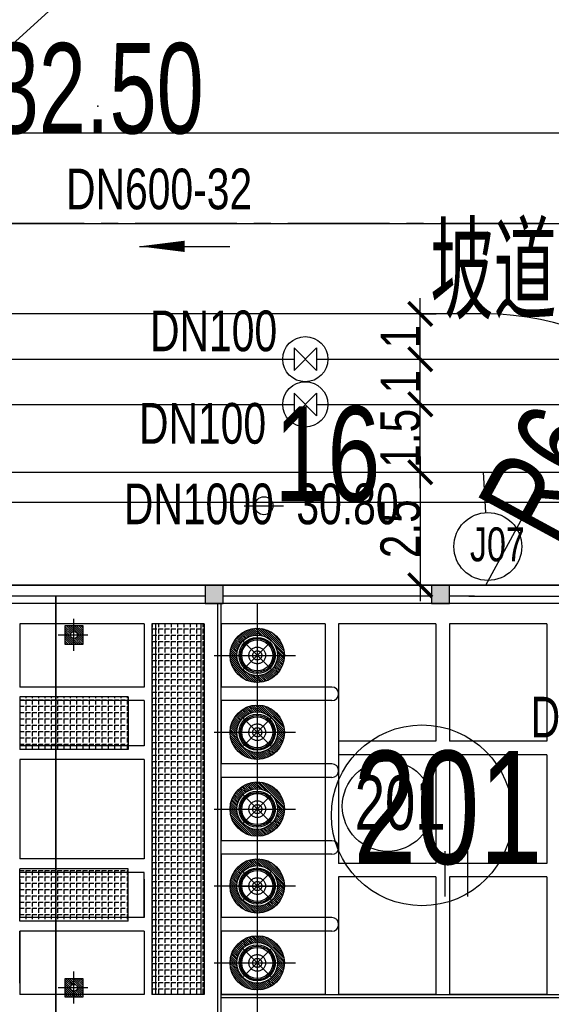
# Model space of a CAD drawing. Header units: millimetres. Extents: x 1371 to 38096, y 232 to 174236.
# Tile 63 of 84: x 19103 to 19115, y 87098 to 87120. Entities that reach past the tile are written whole.
import ezdxf
from ezdxf.enums import TextEntityAlignment as Align

# ---------------------------------------------------------------- set-up
doc = ezdxf.new("R2010")
doc.units = ezdxf.units.MM
doc.header["$LTSCALE"] = 10
for name, pattern in [('CENTER', [50.8, 31.75, -6.35, 6.35, -6.35]), ('CENTER2', [1.125, 0.75, -0.125, 0.125, -0.125]), ('CONTINOUS', [0]), ('HIDDEN', [9.525, 6.35, -3.175])]:
    doc.linetypes.add(name, pattern=pattern)
for name, color, linetype in [('00辅助-不打印', 241, 'Continuous'), ('0提标-单体内线', 31, 'Continuous'), ('0提标-单体编号-平面图', 3, 'Continuous'), ('0提标-单体编号-管线图', 2, 'Continuous'), ('0提标-尺寸标注-平面 定位图', 3, 'Continuous'), ('0提标-管-中水管', 2, '回用管'), ('0提标-管-工艺管标注', 2, 'CONTINOUS'), ('0提标-管-管位', 3, 'CONTINOUS'), ('0提标-管-给水管', 2, '厂区给水管'), ('0提标-管-给水管标注', 3, 'CONTINOUS'), ('0提标-管-雨水管', 4, '厂区雨水管'), ('0提标-管-雨水管标注', 2, 'CONTINOUS'), ('0提标-道路', 2, 'Continuous'), ('0提标-道路中心线', 5, 'Continuous'), ('A3', 2, 'Continuous'), ('A5', 3, 'Continuous'), ('A6', 3, 'Continuous'), ('dx', 8, 'Continuous'), ('KZD', 1, 'Continuous'), ('LOCKUP', 7, 'Continuous'), ('ZBTZ', 8, 'Continuous'), ('电力', 180, 'Continuous'), ('结-中线线', 5, 'CENTER'), ('结-细线', 7, 'Continuous')]:
    doc.layers.add(name, color=color, linetype=linetype)
doc.styles.add('SMEDI', font='smsim1.shx', dxfattribs={"width": 0.75, "bigfont": 'smfs.shx'})
doc.styles.add('SMEDI_KC', font='smsim1.shx', dxfattribs={"width": 0.8, "bigfont": 'smfs.shx'})
doc.styles.add('songti', font='txt', dxfattribs={"width": 0.75})
doc.styles.add('黑体', font='smsim.shx', dxfattribs={"width": 0.75, "bigfont": 'smfs.shx'})
doc.linetypes.add('中水回用管1', pattern='A,4,-0.5,["ZS",songti,S=0.4,R=0,X=-0.2,Y=-0.2],-0.7', length=5.2)
doc.linetypes.add('厂区给水管', pattern='A,4,-0.4,["GS",songti,S=0.4,R=0,X=-0.2,Y=-0.2],-0.4', length=4.8)
doc.linetypes.add('厂区雨水管', pattern='A,4,-0.5,["YS",songti,S=0.4,R=0,X=-0.2,Y=-0.2],-0.7', length=5.2)
doc.linetypes.add('回用管', pattern='A,4,-0.5,["HY",songti,S=0.4,R=0,X=-0.2,Y=-0.2],-0.7', length=5.2)
doc.dimstyles.new('1-350', dxfattribs={"dimscale": 0.35, "dimtxt": 2.5, "dimasz": 1.5, "dimexe": 1, "dimexo": 1, "dimgap": 0, "dimtad": 1, "dimzin": 9, "dimdsep": 46, "dimtxsty": 'SMEDI_KC', "dimblk": 'ARCHTICK', "dimcen": 0, "dimdle": 1, "dimclrd": 7, "dimclre": 7, "dimclrt": 256, "dimadec": 0, "dimazin": 2, "dimtfac": 1, "dimtmove": 2, "dimatfit": 3, "dimfxl": 0, "dimtolj": 1, "dimtzin": 0, "dimarcsym": 0})
doc.dimstyles.new('1-700', dxfattribs={"dimscale": 0.7, "dimtxt": 3, "dimasz": 1, "dimexe": 0.5, "dimexo": 0.5, "dimgap": 0, "dimtad": 1, "dimdsep": 46, "dimtxsty": 'SMEDI', "dimblk1": 'ARCHTICK', "dimblk2": 'ARCHTICK', "dimsah": 1, "dimcen": 0, "dimclrd": 7, "dimclre": 7, "dimclrt": 3, "dimazin": 0, "dimtfac": 1, "dimtix": 1, "dimtmove": 2, "dimatfit": 3, "dimldrblk": 'ARCHTICK', "dimfxl": 0, "dimtolj": 1, "dimtzin": 0, "dimarcsym": 0})
pattern_1 = [(2e-15, (-500.31213, 20.98137), (0, 0.1397), [0.1016, -0.0381]), (90, (-500.31213, 20.98137), (-0.1397, 9e-18), [0.1016, -0.0381])]

# ---------------------------------------------------------------- blocks, each defined once
blk = doc.blocks.new('*U325')
at = {"layer": 'dx', "ltscale": 0.3}
blk.add_point((19104.891, 87118.218, 32.5), dxfattribs=at)
blk.add_point((19104.891, 87118.218, 32.5), dxfattribs=at)
at = {"layer": 'ZBTZ', "color": 8, "ltscale": 0.3}
for p, q in [((19112.571, 87100.745), (19112.571, 87101.745)), ((19113.071, 87100.745), (19113.071, 87101.745))]:
    blk.add_line(p, q, dxfattribs=at)
at = {"layer": 'dx', "ltscale": 0.3, "style": '黑体', "width": 0.7}
blk.add_text('32.50', height=2, dxfattribs=at).set_placement((19104.891, 87118.618, 32.5), align=Align.MIDDLE)
blk = doc.blocks.new('_ARCHTICK')
at = {"color": 0, "linetype": 'ByBlock', "const_width": 0.15}
blk.add_lwpolyline([(-0.5, -0.5), (0.5, 0.5)], dxfattribs=at)
blk = doc.blocks.new('*D314')
at = {"layer": '0提标-管-管位', "color": 7, "lineweight": -2, "ltscale": 0.3}
for p, q in [((19112.02, 87112.276), (19112.02, 87113.976)), ((19112.011, 87113.626), (19112.37, 87113.626)), ((19112.011, 87112.626), (19112.37, 87112.626))]:
    blk.add_line(p, q, dxfattribs=at)
at = {"layer": 'Defpoints', "color": 0, "ltscale": 0.3}
for p in [(19111.661, 87113.626), (19112.02, 87113.626), (19111.661, 87112.626)]:
    blk.add_point(p, dxfattribs=at)
at = {"layer": '0提标-管-管位', "color": 7, "lineweight": -2, "ltscale": 0.3, "xscale": 0.5249999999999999, "yscale": 0.5249999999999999, "zscale": 0.5249999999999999}
for p, rotation in [((19112.02, 87113.626), 90), ((19112.02, 87112.626), 270)]:
    blk.add_blockref('_ARCHTICK', p, dxfattribs=dict(at, rotation=rotation))
at = {"layer": '0提标-管-管位', "ltscale": 0.3, "insert": (19111.582, 87113.126), "char_height": 0.875, "attachment_point": 5, "rotation": 90, "style": 'SMEDI_KC'}
blk.add_mtext('\\A1;1', dxfattribs=at)
blk = doc.blocks.new('*D313')
at = {"layer": '0提标-管-管位', "color": 7, "lineweight": -2, "ltscale": 0.3}
for p, q in [((19112.02, 87111.276), (19112.02, 87112.976)), ((19112.011, 87112.626), (19112.37, 87112.626)), ((19112.011, 87111.626), (19112.37, 87111.626))]:
    blk.add_line(p, q, dxfattribs=at)
at = {"layer": 'Defpoints', "color": 0, "ltscale": 0.3}
for p in [(19111.661, 87112.626), (19112.02, 87112.626), (19111.661, 87111.626)]:
    blk.add_point(p, dxfattribs=at)
at = {"layer": '0提标-管-管位', "color": 7, "lineweight": -2, "ltscale": 0.3, "xscale": 0.5249999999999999, "yscale": 0.5249999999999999, "zscale": 0.5249999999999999}
for p, rotation in [((19112.02, 87112.626), 90), ((19112.02, 87111.626), 270)]:
    blk.add_blockref('_ARCHTICK', p, dxfattribs=dict(at, rotation=rotation))
at = {"layer": '0提标-管-管位', "ltscale": 0.3, "insert": (19111.582, 87112.126), "char_height": 0.875, "attachment_point": 5, "rotation": 90, "style": 'SMEDI_KC'}
blk.add_mtext('\\A1;1', dxfattribs=at)
blk = doc.blocks.new('*D312')
at = {"layer": '0提标-管-管位', "color": 7, "lineweight": -2, "ltscale": 0.3}
for p, q in [((19112.02, 87109.776), (19112.02, 87111.976)), ((19112.011, 87111.626), (19112.37, 87111.626)), ((19112.011, 87110.126), (19112.37, 87110.126))]:
    blk.add_line(p, q, dxfattribs=at)
at = {"layer": 'Defpoints', "color": 0, "ltscale": 0.3}
for p in [(19111.661, 87111.626), (19112.02, 87111.626), (19111.661, 87110.126)]:
    blk.add_point(p, dxfattribs=at)
at = {"layer": '0提标-管-管位', "color": 7, "lineweight": -2, "ltscale": 0.3, "xscale": 0.5249999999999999, "yscale": 0.5249999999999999, "zscale": 0.5249999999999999}
for p, rotation in [((19112.02, 87111.626), 90), ((19112.02, 87110.126), 270)]:
    blk.add_blockref('_ARCHTICK', p, dxfattribs=dict(at, rotation=rotation))
at = {"layer": '0提标-管-管位', "ltscale": 0.3, "insert": (19111.582, 87110.876), "char_height": 0.875, "attachment_point": 5, "rotation": 90, "style": 'SMEDI_KC'}
blk.add_mtext('\\A1;1.5', dxfattribs=at)
blk = doc.blocks.new('*D311')
at = {"layer": '0提标-管-管位', "color": 7, "lineweight": -2, "ltscale": 0.3}
for p, q in [((19112.02, 87110.476), (19112.02, 87107.276)), ((19112.011, 87110.126), (19112.37, 87110.126)), ((19112.011, 87107.626), (19112.37, 87107.626))]:
    blk.add_line(p, q, dxfattribs=at)
at = {"layer": 'Defpoints', "color": 0, "ltscale": 0.3}
for p in [(19111.661, 87110.126), (19111.661, 87107.626), (19112.02, 87107.626)]:
    blk.add_point(p, dxfattribs=at)
at = {"layer": '0提标-管-管位', "color": 7, "lineweight": -2, "ltscale": 0.3, "xscale": 0.5249999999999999, "yscale": 0.5249999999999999, "zscale": 0.5249999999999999}
for p, rotation in [((19112.02, 87110.126), 90), ((19112.02, 87107.626), 270)]:
    blk.add_blockref('_ARCHTICK', p, dxfattribs=dict(at, rotation=rotation))
at = {"layer": '0提标-管-管位', "ltscale": 0.3, "insert": (19111.582, 87108.876), "char_height": 0.875, "attachment_point": 5, "rotation": 90, "style": 'SMEDI_KC'}
blk.add_mtext('\\A1;2.5', dxfattribs=at)
blk = doc.blocks.new('*D282')
at = {"layer": '0提标-尺寸标注-平面 定位图', "color": 7, "lineweight": -2}
for p, q in [((19115.995, 87112.283), (19115.231, 87110.876)), ((19113.466, 87107.626), (19114.379, 87109.308))]:
    blk.add_line(p, q, dxfattribs=at)
at = {"layer": '0提标-尺寸标注-平面 定位图', "color": 7}
blk.add_solid([(19115.893, 87112.339), (19116.098, 87112.227), (19116.329, 87112.898)], dxfattribs=at)
at = {"layer": 'Defpoints', "color": 0}
for p in [(19116.329, 87112.898), (19113.466, 87107.626)]:
    blk.add_point(p, dxfattribs=at)
at = {"layer": '0提标-尺寸标注-平面 定位图', "color": 3, "insert": (19114.805, 87110.092), "char_height": 2.1, "attachment_point": 5, "rotation": 61.4954, "style": 'SMEDI'}
blk.add_mtext('\\A1;R6', dxfattribs=at)
blk = doc.blocks.new('A$C4B842C2A')
at = {"layer": '00辅助-不打印'}
blk.add_lwpolyline([(0, 16250), (52850, 16250), (52850, 250), (0, 250)], close=True, dxfattribs=at)
blk = doc.blocks.new('*D137')
at = {"layer": '0提标-尺寸标注-平面 定位图', "color": 7, "lineweight": -2}
for p, q in [((19101.966, 87107.976), (19101.966, 87109.817)), ((19117.966, 87107.976), (19117.966, 87109.817)), ((19101.966, 87109.467), (19117.966, 87109.467))]:
    blk.add_line(p, q, dxfattribs=at)
at = {"layer": 'Defpoints', "color": 0}
for p in [(19117.966, 87109.467), (19101.966, 87107.626), (19117.966, 87107.626)]:
    blk.add_point(p, dxfattribs=at)
at = {"layer": '0提标-尺寸标注-平面 定位图', "color": 7, "lineweight": -2, "xscale": 0.7, "yscale": 0.7, "zscale": 0.7, "rotation": 180}
blk.add_blockref('_ARCHTICK', (19101.966, 87109.467), dxfattribs=at)
at = {"layer": '0提标-尺寸标注-平面 定位图', "color": 7, "lineweight": -2, "xscale": 0.7, "yscale": 0.7, "zscale": 0.7}
blk.add_blockref('_ARCHTICK', (19117.966, 87109.467), dxfattribs=at)
at = {"layer": '0提标-尺寸标注-平面 定位图', "color": 3, "insert": (19109.966, 87110.517), "char_height": 2.1, "attachment_point": 5, "style": 'SMEDI'}
blk.add_mtext('\\A1;16', dxfattribs=at)
blk = doc.blocks.new('预埋件M1')
at = {"layer": '结-细线', "ltscale": 30}
h = blk.add_hatch(dxfattribs=at)
h.set_pattern_fill('ANSI31', color=8, scale=10)
h.paths.add_polyline_path([(16933, 453), (16733, 453), (16733, 328, -0.414214), (16808, 253), (16933, 253)])
h.paths.add_polyline_path([(16733, 453), (16533, 453), (16533, 253), (16658, 253, -0.414214), (16733, 328)])
h.paths.add_polyline_path([(16733, 178, -0.414214), (16658, 253), (16533, 253), (16533, 53), (16733, 53)])
h.paths.add_polyline_path([(16933, 253), (16808, 253, -0.414214), (16733, 178), (16733, 53), (16933, 53)])
at = {"layer": '结-中线线', "ltscale": 25}
for p, q in [((16733, 558), (16733, -97)), ((17085, 253), (16374, 253))]:
    blk.add_line(p, q, dxfattribs=at)
at = {"layer": '结-细线', "color": 2, "ltscale": 30}
blk.add_lwpolyline([(16533, 53), (16933, 53), (16933, 453), (16533, 453)], close=True, dxfattribs=at)
at = {"layer": '结-细线', "ltscale": 30}
blk.add_circle((16733, 253), 75, dxfattribs=at)
blk = doc.blocks.new('A$C2D8B27DE')
at = {"color": 5, "linetype": 'HIDDEN'}
for radius in [1.62, 0.875]:
    blk.add_circle((0, 0), radius, dxfattribs=at)
at = {"color": 5}
for centre, major_axis, start_param, end_param in [((-2.3, 2.3), (0.0884, 0.0884), 2.356194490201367, 8.639379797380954), ((0, 3.25), (-0.0884, 0.0884), 0.785398, 7.068583), ((2.3, 2.3), (-0.0884, 0.0884), 0.785398, 7.068583), ((-3.25, 0), (-0.0884, 0.0884), 0.785398, 7.068583), ((3.25, 0), (-0.0884, 0.0884), 0.785398, 7.068583), ((-2.3, -2.3), (0.0884, 0.0884), 2.356194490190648, 8.639379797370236), ((0, -3.24), (0.0884, 0.0884), 2.356194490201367, 8.639379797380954), ((2.3, -2.3), (-0.0884, 0.0884), 0.785398, 7.068583)]:
    blk.add_ellipse(centre, major_axis=major_axis, ratio=1, start_param=start_param, end_param=end_param, dxfattribs=at)
at = {"layer": 'A3', "color": 5}
blk.add_ellipse((0, 0), major_axis=(-2.12, 2.12), ratio=1, start_param=0.785398, end_param=7.068583, dxfattribs=at)
at = {"layer": 'A5', "color": 5}
for p, q in [((-2.73, -2.73), (2.74, 2.74)), ((-2.65, 2.65), (2.65, -2.65)), ((0, 3.75), (0, -3.75)), ((3.75, 0), (-3.75, 0))]:
    blk.add_line(p, q, dxfattribs=at)
blk.add_ellipse((0, 0), major_axis=(-2.3, 2.3), ratio=1, start_param=0.785398, end_param=7.068583, dxfattribs=at)
at = {"layer": 'A6'}
blk.add_ellipse((0, 0), major_axis=(-2.47, 2.47), ratio=1, start_param=0.785398, end_param=7.068583, dxfattribs=at)
blk = doc.blocks.new('A$C586E4C5F')
at = {"layer": '0提标-单体内线'}
for points in [[(-50.9, 12.8), (-50.5, 12.8), (-50.5, 13.2), (-50.9, 13.2)], [(-50.9, 12.8), (-50.5, 12.8), (-50.5, 13.2), (-50.9, 13.2)], [(-50.9, 7.8), (-50.5, 7.8), (-50.5, 8.2), (-50.9, 8.2)]]:
    blk.add_hatch(color=256, dxfattribs=at).paths.add_polyline_path(points)
h = blk.add_hatch(dxfattribs=at)
h.set_pattern_fill('ANSI31', color=256, scale=0.01)
h.set_pattern_definition([(45, (-493.521582, -12.1027), (-0.0224506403, 0.0224506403), [])])
edge = h.paths.add_edge_path(flags=17)
edge.add_arc((-49.35, 8.95), 0.45, 0, 360)
edge = h.paths.add_edge_path()
edge.add_arc((-49.35, 8.95), 0.6, 0, 360)
h = blk.add_hatch(dxfattribs=at)
h.set_pattern_fill('ANSI31', color=256, scale=0.01)
h.set_pattern_definition([(45, (-491.821582, -12.1027), (-0.0224506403, 0.0224506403), [])])
edge = h.paths.add_edge_path(flags=17)
edge.add_arc((-47.65, 8.95), 0.45, 0, 360)
edge = h.paths.add_edge_path()
edge.add_arc((-47.65, 8.95), 0.6, 0, 360)
h = blk.add_hatch(dxfattribs=at)
h.set_pattern_fill('ANSI31', color=256, scale=0.01)
h.set_pattern_definition([(45, (-490.121582, -12.1027), (-0.0224506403, 0.0224506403), [])])
edge = h.paths.add_edge_path(flags=17)
edge.add_arc((-45.95, 8.95), 0.45, 0, 360)
edge = h.paths.add_edge_path()
edge.add_arc((-45.95, 8.95), 0.6, 0, 360)
h = blk.add_hatch(dxfattribs=at)
h.set_pattern_fill('ANSI31', color=256, scale=0.01)
h.set_pattern_definition([(45, (-488.421582, -12.1027), (-0.0224506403, 0.0224506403), [])])
edge = h.paths.add_edge_path(flags=17)
edge.add_arc((-44.25, 8.95), 0.45, 0, 360)
edge = h.paths.add_edge_path()
edge.add_arc((-44.25, 8.95), 0.6, 0, 360)
h = blk.add_hatch(dxfattribs=at)
h.set_pattern_fill('ANSI31', color=256, scale=0.01)
h.set_pattern_definition([(45, (-486.721582, -12.1027), (-0.0224506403, 0.0224506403), [])])
edge = h.paths.add_edge_path(flags=17)
edge.add_arc((-42.55, 8.95), 0.45, 0, 360)
edge = h.paths.add_edge_path()
edge.add_arc((-42.55, 8.95), 0.6, 0, 360)
h = blk.add_hatch(dxfattribs=at)
h.set_pattern_fill('ANGLE', color=256, scale=0.02)
h.set_pattern_definition([(2e-15, (-502.16213, 20.98137), (0, 0.1397), [0.1016, -0.0381]), (90, (-502.16213, 20.98137), (-0.1397, 9e-18), [0.1016, -0.0381])])
h.paths.add_polyline_path([(-41.85, 6.62), (-41.85, 7.78), (-50.05, 7.78), (-50.05, 6.62)])
h = blk.add_hatch(dxfattribs=at)
h.set_pattern_fill('ANGLE', color=256, scale=0.02)
h.set_pattern_definition(pattern_1)
h.paths.add_polyline_path([(-48.43, 6.1), (-47.27, 6.1), (-47.27, 3.7), (-48.43, 3.7)])
h = blk.add_hatch(dxfattribs=at)
h.set_pattern_fill('ANGLE', color=256, scale=0.02)
h.set_pattern_definition(pattern_1)
h.paths.add_polyline_path([(-43.47, 6.1), (-44.63, 6.1), (-44.63, 3.7), (-43.47, 3.7)])
for p, q in [((-50.5, 17.75), (-50.5, 3.25)), ((-41.85, 8.15), (-41.85, 17.75)), ((-41.78, 16.62), (-41.78, 8.15)), ((-50.9, 15.85), (-50.9, 13.63)), ((-50.66, 13.63), (-50.66, 15.85)), ((-50.05, 15.35), (-50.05, 13.2)), ((-50.05, 15.35), (-47.45, 15.35)), ((-47.45, 15.35), (-47.45, 13.2)), ((-47.15, 15.35), (-44.75, 15.35)), ((-47.15, 15.35), (-47.15, 13.2)), ((-44.75, 15.35), (-44.75, 13.2)), ((-44.45, 15.35), (-41.85, 15.35)), ((-44.45, 15.35), (-44.45, 13.2)), ((-41.85, 15.35), (-41.85, 13.2)), ((-50.9, 13.75), (-50.9, 13.2)), ((-50.66, 13.75), (-50.66, 13.2)), ((-50.9, 13.63), (-50.9, 13.2)), ((-50.66, 13.63), (-50.66, 13.2)), ((-50.5, 13.2), (-50.9, 13.2)), ((-50.9, 13.2), (-50.9, 12.8)), ((-50.5, 13.2), (-50.9, 13.2)), ((-50.9, 13.2), (-50.9, 12.8)), ((-50.5, 12.8), (-50.5, 13.2)), ((-50.5, 12.8), (-50.5, 13.2)), ((-50.05, 13.2), (-47.45, 13.2)), ((-47.15, 13.2), (-44.75, 13.2)), ((-44.45, 13.2), (-41.85, 13.2)), ((-50.05, 12.9), (-50.05, 10.75)), ((-50.05, 12.9), (-47.45, 12.9)), ((-47.45, 12.9), (-47.45, 10.75)), ((-47.15, 12.9), (-44.75, 12.9)), ((-47.15, 12.9), (-47.15, 10.75)), ((-44.75, 12.9), (-44.75, 10.75)), ((-44.45, 12.9), (-41.85, 12.9)), ((-44.45, 12.9), (-44.45, 10.75)), ((-41.85, 12.9), (-41.85, 10.75)), ((-50.9, 12.8), (-50.5, 12.8)), ((-50.9, 12.8), (-50.9, 8.2)), ((-50.9, 12.8), (-50.5, 12.8)), ((-50.66, 12.8), (-50.66, 8.2)), ((-50.05, 10.75), (-44.75, 10.75)), ((-44.45, 10.75), (-41.85, 10.75)), ((-48.65, 10.6), (-48.65, 8.15)), ((-48.35, 10.6), (-48.35, 8.15)), ((-46.95, 10.6), (-46.95, 8.15)), ((-46.65, 10.6), (-46.65, 8.15)), ((-45.25, 10.6), (-45.25, 8.15)), ((-44.95, 10.6), (-44.95, 8.15)), ((-43.55, 10.6), (-43.55, 8.15)), ((-43.25, 10.6), (-43.25, 8.15)), ((-50.05, 10.45), (-50.05, 8.15)), ((-50.05, 10.45), (-41.85, 10.45)), ((-41.85, 10.45), (-41.85, 8.15)), ((-49.35, 8.001), (-49.35, 9.799)), ((-47.65, 8.001), (-47.65, 9.799)), ((-45.95, 8.001), (-45.95, 9.799)), ((-44.25, 8.001), (-44.25, 9.799)), ((-42.55, 8.001), (-42.55, 9.799)), ((-50.5, 8.95), (-41.028, 8.95)), ((-50.5, 8.2), (-50.9, 8.2)), ((-50.9, 8.2), (-50.9, 7.8)), ((-50.5, 7.8), (-50.5, 8.2)), ((-41.4, 8.15), (-50.5, 8.15)), ((-41.47, 8.08), (-50.5, 8.08)), ((-50.05, 8.15), (-48.65, 8.15)), ((-48.35, 8.15), (-46.95, 8.15)), ((-46.65, 8.15), (-45.25, 8.15)), ((-44.95, 8.15), (-43.55, 8.15)), ((-43.25, 8.15), (-41.85, 8.15)), ((-50.9, 7.8), (-50.5, 7.8)), ((-50.9, 7.8), (-50.9, 3.1)), ((-50.66, 7.8), (-50.66, 3.1)), ((-50.05, 7.78), (-41.85, 7.78)), ((-50.05, 7.78), (-50.05, 6.62)), ((-50.05, 7.7), (-41.85, 7.7)), ((-50.05, 7.7), (-50.05, 6.7)), ((-41.85, 7.78), (-41.85, 6.62)), ((-41.85, 7.7), (-41.85, 6.7)), ((-50.05, 6.7), (-41.85, 6.7)), ((-50.05, 6.62), (-41.85, 6.62)), ((-50.05, 6.45), (-48.65, 6.45)), ((-50.05, 6.45), (-50.05, 3.7)), ((-48.65, 6.45), (-48.65, 3.7)), ((-48.35, 6.45), (-47.35, 6.45)), ((-48.35, 6.45), (-48.35, 3.7)), ((-47.35, 6.45), (-47.35, 3.7)), ((-47.05, 6.45), (-44.85, 6.45)), ((-47.05, 6.45), (-47.05, 3.7)), ((-44.85, 6.45), (-44.85, 3.7)), ((-43.55, 6.45), (-44.55, 6.45)), ((-44.55, 6.45), (-44.55, 3.7)), ((-44.4, 6.45), (-43.55, 6.45)), ((-43.55, 6.45), (-43.55, 3.7)), ((-43.25, 6.45), (-43.25, 3.7)), ((-43.25, 6.45), (-41.85, 6.45)), ((-41.85, 6.45), (-41.85, 3.7)), ((-48.43, 6.1), (-47.27, 6.1)), ((-48.43, 6.1), (-48.43, 3.7)), ((-47.27, 6.1), (-47.27, 3.7)), ((-43.47, 6.1), (-44.63, 6.1)), ((-44.63, 6.1), (-44.63, 3.7)), ((-43.47, 6.1), (-43.47, 3.7)), ((-50.05, 5.05), (-50.05, 4.65)), ((-50.05, 3.7), (-48.65, 3.7)), ((-50.05, 3.7), (-48.65, 3.7)), ((-48.43, 3.7), (-47.27, 3.7)), ((-47.05, 3.7), (-44.85, 3.7)), ((-43.47, 3.7), (-44.63, 3.7)), ((-44.4, 3.7), (-43.55, 3.7)), ((-42.1, 3.7), (-43.25, 3.7)), ((-43.25, 3.7), (-41.85, 3.7))]:
    blk.add_line(p, q, dxfattribs=at)
at = {"layer": '0提标-单体内线', "const_width": 0.035}
blk.add_lwpolyline([(1.96, 4.5), (-50.66, 4.5)], dxfattribs=at)
at = {"layer": '0提标-单体内线'}
for centre, radius in [((-49.35, 8.95), 0.6), ((-49.35, 8.95), 0.45), ((-47.65, 8.95), 0.6), ((-47.65, 8.95), 0.45), ((-45.95, 8.95), 0.6), ((-45.95, 8.95), 0.45), ((-44.25, 8.95), 0.6), ((-44.25, 8.95), 0.45), ((-42.55, 8.95), 0.6), ((-42.55, 8.95), 0.45)]:
    blk.add_circle(centre, radius, dxfattribs=at)
for centre in [(-48.5, 10.6), (-46.8, 10.6), (-45.1, 10.6), (-43.4, 10.6)]:
    blk.add_arc(centre, 0.15, 0, 180, dxfattribs=at)
at = {"layer": 'KZD'}
blk.add_lwpolyline([(-50.9, 17.35), (-50.9, 18.5), (-2.65, 18.5), (-2.65, 2.5), (-50.9, 2.5), (-50.9, 15.85)], dxfattribs=at)
at = {"layer": '0提标-单体内线', "xscale": 0.1142857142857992, "yscale": 0.1142857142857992, "zscale": 0.1142857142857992, "rotation": 180}
for p in [(-49.349, 8.951), (-47.649, 8.951), (-45.949, 8.951), (-44.249, 8.951), (-42.549, 8.951)]:
    blk.add_blockref('A$C2D8B27DE', p, dxfattribs=at)
at = {"layer": '0提标-单体内线', "xscale": 0.001, "yscale": 0.001, "zscale": 0.001}
for p in [(-66.533, 4.647), (-58.733, 4.647)]:
    blk.add_blockref('预埋件M1', p, dxfattribs=at)
blk = doc.blocks.new('*U324')
at = {"layer": '0提标-单体编号-平面图', "ltscale": 0.3}
blk.add_circle((19112.057, 87102.538), 2, dxfattribs=at)
at = {"layer": '0提标-单体编号-管线图', "ltscale": 0.3}
blk.add_line((19113.468, 87109.232), (19113.414, 87110.126), dxfattribs=at)
for centre, radius in [((19113.513, 87108.483), 0.75), ((19111.297, 87102.742), 1)]:
    blk.add_circle(centre, radius, dxfattribs=at)
at = {"layer": '0提标-管-中水管', "ltscale": 0.4}
for p, q in [((19097.508, 87112.626), (19109.229, 87112.626)), ((19109.729, 87112.626), (19129.236, 87112.626))]:
    blk.add_line(p, q, dxfattribs=at)
at = {"layer": '0提标-管-中水管', "linetype": '中水回用管1', "ltscale": 0.4}
blk.add_line((19099.25, 87110.126), (19124.766, 87110.126), dxfattribs=at)
at = {"layer": '0提标-管-中水管', "color": 7, "ltscale": 0.4}
for points in [[(19109.729, 87112.876), (19109.229, 87112.376)], [(19109.729, 87112.376), (19109.229, 87112.876)], [(19109.229, 87112.876), (19109.229, 87112.376)], [(19109.729, 87112.876), (19109.729, 87112.376)]]:
    blk.add_lwpolyline(points, dxfattribs=at)
at = {"layer": '0提标-管-中水管', "color": 7, "linetype": 'CONTINOUS', "ltscale": 0.4}
blk.add_circle((19109.479, 87112.626), 0.5, dxfattribs=at)
at = {"layer": '0提标-管-给水管', "ltscale": 0.4}
for p, q in [((19097.922, 87111.626), (19109.229, 87111.626)), ((19109.729, 87111.626), (19121.066, 87111.626))]:
    blk.add_line(p, q, dxfattribs=at)
at = {"layer": '0提标-管-给水管', "color": 7, "ltscale": 0.4}
for points in [[(19109.729, 87111.876), (19109.229, 87111.376)], [(19109.729, 87111.376), (19109.229, 87111.876)], [(19109.229, 87111.876), (19109.229, 87111.376)], [(19109.729, 87111.876), (19109.729, 87111.376)]]:
    blk.add_lwpolyline(points, dxfattribs=at)
at = {"layer": '0提标-管-给水管', "color": 7, "linetype": 'CONTINOUS', "ltscale": 0.4}
blk.add_circle((19109.479, 87111.626), 0.5, dxfattribs=at)
at = {"layer": '0提标-管-给水管标注', "ltscale": 0.3}
blk.add_line((19108.129, 87109.384), (19108.999, 87109.384), dxfattribs=at)
blk.add_circle((19108.564, 87109.384), 0.2, dxfattribs=at)
at = {"layer": '0提标-管-雨水管', "ltscale": 0.4}
blk.add_line((19092.471, 87115.626), (19125.766, 87115.626), dxfattribs=at)
at = {"layer": '0提标-管-雨水管标注', "ltscale": 0.3}
blk.add_line((19105.813, 87115.121), (19107.813, 87115.121), dxfattribs=at)
blk.add_lwpolyline([(19105.813, 87115.121, 0, 0.25, 0), (19106.813, 87115.121, 0, 0, 0)], format="xyseb", dxfattribs=at)
at = {"layer": '0提标-道路', "ltscale": 0.3}
for p, q in [((19117.236, 87117.626), (19089.123, 87117.626)), ((19113.466, 87113.626), (19099.883, 87113.626))]:
    blk.add_line(p, q, dxfattribs=at)
blk.add_arc((19113.466, 87107.626), 6, 0, 90, dxfattribs=at)
at = {"layer": '0提标-道路中心线', "linetype": 'CENTER2', "ltscale": 0.3}
blk.add_line((19121.466, 87115.626), (19091.348, 87115.626), dxfattribs=at)
at = {"layer": '电力', "linetype": 'Continuous', "elevation": 33.094, "flags": 128}
blk.add_lwpolyline([(19105.29, 87123.739), (19108.832, 87121.777), (19105.107, 87121.506), (19096.484, 87113.668)], dxfattribs=at)
at = {"ltscale": 0.3, "rotation": 270}
blk.add_blockref('A$C586E4C5F', (19099.466, 87056.726), dxfattribs=at)
at = {"layer": '00辅助-不打印', "ltscale": 0.3, "xscale": 0.001, "yscale": 0.001, "zscale": 0.001, "rotation": 270}
blk.add_blockref('A$C4B842C2A', (19101.716, 87107.626), dxfattribs=at)
at = {"layer": '0提标-单体编号-平面图', "color": 3, "ltscale": 0.3, "style": 'SMEDI', "width": 0.75}
blk.add_text('201', height=2.5, dxfattribs=at).set_placement((19110.54, 87101.463))
at = {"layer": '0提标-单体编号-管线图', "ltscale": 0.3, "style": 'SMEDI', "width": 0.75}
for s, height, p in [('J07', 0.75, (19113.118, 87108.156)), ('201', 1.2, (19110.571, 87102.218))]:
    blk.add_text(s, height=height, dxfattribs=at).set_placement(p)
at = {"layer": '0提标-尺寸标注-平面 定位图', "color": 3, "ltscale": 0.3, "style": 'SMEDI', "width": 0.7}
blk.add_text('坡道与道路接顺', height=2.1, dxfattribs=at).set_placement((19112.242, 87113.499))
at = {"layer": '0提标-管-工艺管标注', "ltscale": 0.3, "style": 'SMEDI', "width": 0.75}
blk.add_text('DN1600  30.30', height=0.9, dxfattribs=at).set_placement((19114.46, 87104.26))
at = {"layer": '0提标-管-给水管标注', "ltscale": 0.3, "style": 'SMEDI', "width": 0.75}
for s, p in [('DN100', (19106.047, 87112.802)), ('DN100', (19105.803, 87110.757)), ('DN1000  30.80', (19105.468, 87108.976))]:
    blk.add_text(s, height=0.9, dxfattribs=at).set_placement(p)
at = {"layer": '0提标-管-雨水管标注', "ltscale": 0.3, "style": 'SMEDI', "width": 0.75}
blk.add_text('DN600-32', height=0.9, dxfattribs=at).set_placement((19104.19, 87115.94))
at = {"layer": '0提标-尺寸标注-平面 定位图'}
dim = blk.add_radius_dim(center=(19113.466, 87107.626), mpoint=(19116.329, 87112.898), dimstyle='1-700', dxfattribs=at)
dim.commit()
dim.dimension.update_dxf_attribs({"geometry": '*D282', "text_midpoint": (19114.805, 87110.092), "dimtype": 164})
dim = blk.add_linear_dim(base=(19117.966, 87109.467), p1=(19101.966, 87107.626), p2=(19117.966, 87107.626), dimstyle='1-700', dxfattribs=at)
dim.commit()
dim.dimension.update_dxf_attribs({"geometry": '*D137', "text_midpoint": (19109.966, 87110.517)})
at = {"layer": '0提标-管-管位', "ltscale": 0.3}
for base, p1, p2, picture, middle in [((19112.02, 87113.626), (19111.661, 87112.626), (19111.661, 87113.626), '*D314', (19111.582, 87113.126)), ((19112.02, 87112.626), (19111.661, 87111.626), (19111.661, 87112.626), '*D313', (19111.582, 87112.126)), ((19112.02, 87111.626), (19111.661, 87110.126), (19111.661, 87111.626), '*D312', (19111.582, 87110.876)), ((19112.02, 87107.626), (19111.661, 87110.126), (19111.661, 87107.626), '*D311', (19111.582, 87108.876))]:
    dim = blk.add_linear_dim(base=base, p1=p1, p2=p2, angle=90, dimstyle='1-350', dxfattribs=at)
    dim.commit()
    dim.dimension.update_dxf_attribs({"geometry": picture, "text_midpoint": middle})
blk = doc.blocks.new('*U327')
at = {"layer": 'LOCKUP', "ltscale": 0.3}
for name in ['*U324', '*U325']:
    blk.add_blockref(name, (0, 0), dxfattribs=at)

msp = doc.modelspace()

# ---------------------------------------------------------------- block references
at = {"layer": 'LOCKUP', "ltscale": 0.3}
msp.add_blockref('*U327', (0, 0), dxfattribs=at)

doc.saveas('drawing.dxf')
